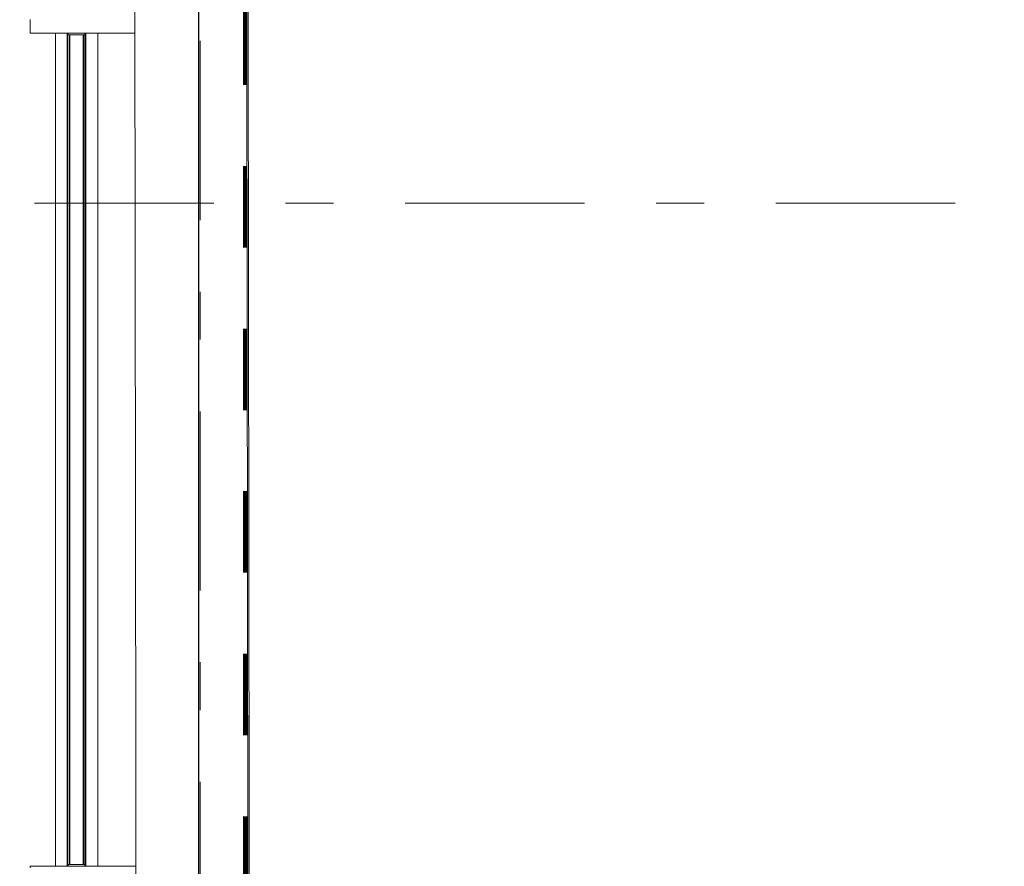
# Model space of a CAD drawing. Header units: centimetres. Extents: x -1436 to 1974, y -887 to 4352.
# Tile 50 of 105: x 589 to 879, y 1638 to 1888. Entities that reach past the tile are written whole.
import ezdxf
from ezdxf.enums import TextEntityAlignment as Align

# ---------------------------------------------------------------- set-up
doc = ezdxf.new("R2010")
doc.units = ezdxf.units.CM
doc.header["$MEASUREMENT"] = 0
for name, pattern in [('Przerywana', [48, 24, -24]), ('Przerywana podwójnie', [109.361107, 52.916665, -21.166666, 14.111111, -21.166666]), ('Wipeout_Contour', [100, 0, -100])]:
    doc.linetypes.add(name, pattern=pattern)
for name, color, linetype, lineweight, true_color in [('00 - nowa technologia myjni_Nr_pióra__246', 7, 'Continuous', 20, 0x1db3b3), ('103-Z Zakres opracowania_Nr_pióra__255', 7, 'Continuous', 140, 0x00a400), ('420-K Ściany_Nr_pióra__87', 7, 'Continuous', 20, 0xbfe1b7)]:
    doc.layers.add(name, color=color, linetype=linetype, lineweight=lineweight, true_color=true_color)
for name, color, linetype in [('131-Z Drogi', 7, 'Continuous'), ('299-A Wymiary Opisy', 7, 'Continuous'), ('410-K Osie główne', 7, 'Continuous'), ('420-K Ściany', 7, 'Continuous'), ('460 - Stropy', 7, 'Continuous')]:
    doc.layers.add(name, color=color, linetype=linetype)
for name, color, linetype, lineweight in [('131-Z Drogi_Nr_pióra__12', 7, 'Continuous', 13), ('201-A Ppoż_Nr_pióra__31', 1, 'Continuous', 30), ('299-A Wymiary Opisy_Nr_pióra__11', 7, 'Continuous', 0), ('410-K Osie główne_Nr_pióra__11', 7, 'Continuous', 0), ('420-K Ściany_Nr_pióra__27', 7, 'Continuous', 20), ('460 - Stropy_Nr_pióra__12', 7, 'Continuous', 13)]:
    doc.layers.add(name, color=color, linetype=linetype, lineweight=lineweight)
doc.styles.add('STYL_AUTOMATYCZNY_1', font='arial.ttf')
doc.styles.add('STYL_AUTOMATYCZNY_2', font='arial.ttf')
doc.linetypes.add('PPOZ REI 60', pattern='A,0,[1,PW.01 RZUT PARTERU1.Shx,S=1.984127,R=0,X=0,Y=0],-400,0', length=400)
doc.dimstyles.new('STYL_AUTOMATYCZNY__1', dxfattribs={"dimtxt": 13, "dimasz": 7.6, "dimexe": 0.18, "dimexo": 0.0625, "dimgap": 0, "dimtad": 1, "dimdec": 0, "dimzin": 0, "dimdsep": 46, "dimtxsty": 'STYL_AUTOMATYCZNY_1', "dimblk": 'ARROWHEAD_2', "dimblk1": 'ARROWHEAD_2', "dimblk2": 'ARROWHEAD_2', "dimcen": 0.09, "dimclrd": 7, "dimclre": 7, "dimclrt": 7, "dimadec": 0, "dimazin": 0, "dimtfac": 1, "dimtdec": 4, "dimtmove": 0, "dimatfit": 3, "dimfxl": 0, "dimtolj": 1, "dimtzin": 0, "dimarcsym": 0})

# ---------------------------------------------------------------- blocks, each defined once
blk = doc.blocks.new('Strop_1_1', base_point=(-767, -887.29))
at = {"layer": '131-Z Drogi_Nr_pióra__12', "color": 7, "linetype": 'Continuous', "lineweight": 13, "flags": 128}
blk.add_lwpolyline([(10.58, 3058.7), (654.77, 3058.7), (654.7, 2747.25), (1099.75, 2747.81), (1099.75, 2276.77), (655.29, 2276.77), (658.07, 59.1), (784.69, 58.94), (784.63, 6.89), (6.75, 7.87)], close=True, dxfattribs=at)
blk = doc.blocks.new('Strop_2_1', base_point=(6.75, 7.87))
at = {"layer": '460 - Stropy_Nr_pióra__12', "color": 7, "linetype": 'Continuous', "lineweight": 13, "flags": 128}
blk.add_lwpolyline([(6.75, 7.87), (658.57, 7.05), (655.73, 2276.77), (655.14, 2747.25), (654.75, 3058.7), (10.58, 3058.7)], close=True, dxfattribs=at)
blk = doc.blocks.new('Ściana_4_1', base_point=(621.38, 3006.65))
at = {"layer": '420-K Ściany', "linetype": 'Continuous', "lineweight": 0, "true_color": 0x000000}
blk.add_hatch(color=18, dxfattribs=at).paths.add_polyline_path([(621.93, 2570.7), (625.08, 56.8), (658.08, 56.8), (655.12, 2413.81), (642.01, 2413.81), (642.01, 2453.81), (655.07, 2453.81), (654.93, 2570.74)])
at = {"layer": '420-K Ściany_Nr_pióra__27', "color": 7, "linetype": 'Continuous', "lineweight": 20, "flags": 128}
for points in [[(621.93, 2570.7), (625.07, 59.14)], [(658.08, 56.8), (655.29, 2276.77)]]:
    blk.add_lwpolyline(points, dxfattribs=at)
blk = doc.blocks.new('Ściana_21_1', base_point=(622.25, 2309.77))
at = {"color": 254, "linetype": 'Wipeout_Contour', "lineweight": 0, "ltscale": 6017.385693}
blk.add_wipeout([(655.29, 2276.77), (622.29, 2276.77), (625.07, 59.14), (658.07, 59.1)], dxfattribs=at).dxf.layer = '420-K Ściany'
at = {"layer": '420-K Ściany_Nr_pióra__87', "color": 9, "linetype": 'Continuous', "lineweight": 20, "true_color": 0xbfe1b7, "flags": 128}
for points in [[(622.29, 2276.77), (625.07, 59.14)], [(658.07, 59.1), (655.29, 2276.77)]]:
    blk.add_lwpolyline(points, dxfattribs=at)
blk = doc.blocks.new('Standardowy znacznik osi[19]_1', base_point=(-163, 1833.81))
at = {"layer": '410-K Osie główne_Nr_pióra__11', "color": 7, "linetype": 'Przerywana podwójnie', "lineweight": 0}
blk.add_line((-63, 1833.81), (1039.92, 1833.81), dxfattribs=at)
at = {"layer": '410-K Osie główne_Nr_pióra__11', "color": 7, "lineweight": 0, "style": 'STYL_AUTOMATYCZNY_2'}
for tag, p in [('AC_MarkerText_1_0', (-178, 1841.31)), ('AC_MarkerText_1_1', (1154.92, 1841.31))]:
    blk.add_attdef(tag, text='', height=15, dxfattribs=at).set_placement(p, align=Align.TOP_CENTER)
blk = doc.blocks.new('Standardowy znacznik osi[25]_1', base_point=(642.06, 3403.44))
at = {"layer": '410-K Osie główne_Nr_pióra__11', "color": 7, "linetype": 'Przerywana podwójnie', "lineweight": 0}
blk.add_line((642.06, 3303.44), (642.06, -164.96), dxfattribs=at)
at = {"layer": '410-K Osie główne_Nr_pióra__11', "color": 7, "lineweight": 0, "style": 'STYL_AUTOMATYCZNY_2'}
for tag, p in [('AC_MarkerText_1_0', (642.06, 3425.94)), ('AC_MarkerText_1_1', (642.06, -272.46))]:
    blk.add_attdef(tag, text='', height=15, rotation=360, dxfattribs=at).set_placement(p, align=Align.TOP_CENTER)
blk = doc.blocks.new('*D80')
at = {"layer": '299-A Wymiary Opisy_Nr_pióra__11', "color": 7, "linetype": 'Continuous', "lineweight": 0}
for p, q in [((62.4, 2870.08), (62.38, 2855.08)), ((621.21, 2869.38), (621.19, 2854.38)), ((65.28, 2867.58), (59.49, 2857.58)), ((618.3, 2856.88), (624.09, 2866.88)), ((62.39, 2862.58), (57.5, 2862.59)), ((621.2, 2861.88), (62.39, 2862.58)), ((626.09, 2861.87), (621.2, 2861.88))]:
    blk.add_line(p, q, dxfattribs=at)
at = {"layer": '299-A Wymiary Opisy_Nr_pióra__11', "color": 7, "lineweight": 0, "insert": (326.92, 2864.85), "char_height": 13, "attachment_point": 7, "rotation": 359.928, "style": 'STYL_AUTOMATYCZNY_1'}
blk.add_mtext('\\A1;{\\pql;\\fArial|b0|i0|c238|p0;\\W1.000000;559}', dxfattribs=at)
blk = doc.blocks.new('ARROWHEAD_2')
at = {"color": 0, "linetype": 'Continuous', "lineweight": 0}
for p, q in [((-0.378, -0.655), (0.378, 0.655)), ((0, 0), (-1, 0))]:
    blk.add_line(p, q, dxfattribs=at)
blk = doc.blocks.new('*D87')
at = {"layer": '299-A Wymiary Opisy_Nr_pióra__11', "color": 7, "linetype": 'Continuous', "lineweight": 0}
for p, q in [((583.31, 2567.76), (573.3, 2573.53)), ((578.3, 2570.64), (581.45, 59.08)), ((576.45, 61.97), (586.45, 56.2)), ((573.95, 59.08), (588.95, 59.09)), ((581.45, 59.08), (581.46, 54.19))]:
    blk.add_line(p, q, dxfattribs=at)
at = {"layer": '299-A Wymiary Opisy_Nr_pióra__11', "color": 7, "lineweight": 0, "insert": (582.45, 1337.18), "char_height": 13, "attachment_point": 7, "rotation": 270.0718, "style": 'STYL_AUTOMATYCZNY_1'}
blk.add_mtext('\\A1;{\\pql;\\fArial|b0|i0|c238|p0;\\W1.000000;2\xa0512}', dxfattribs=at)

msp = doc.modelspace()

# ---------------------------------------------------------------- linework, layer by layer
at = {"layer": '00 - nowa technologia myjni_Nr_pióra__246', "color": 132, "linetype": 'Continuous', "lineweight": 20, "true_color": 0x1db3b3}
for p, q in [((591.83, 1887.58), (591.83, 1888.08)), ((591.83, 1887.58), (591.83, 1884.58)), ((629.43, 1887.9), (629.43, 1888.5)), ((629.43, 1887.9), (629.43, 1884.25)), ((640.23, 1886.5), (640.31, 1886.58)), ((640.23, 1886.5), (640.23, 1886.28)), ((640.23, 1886.28), (640.23, 1885.66)), ((640.31, 1886.58), (640.31, 1886.32)), ((640.31, 1886.58), (640.89, 1886.58)), ((640.31, 1886.32), (640.31, 1885.58)), ((640.89, 1886.81), (640.91, 1886.88)), ((640.89, 1886.81), (640.89, 1886.43)), ((640.89, 1886.43), (640.89, 1885.35)), ((640.91, 1886.88), (640.94, 1886.88)), ((640.94, 1886.88), (641.68, 1886.88)), ((640.94, 1886.08), (641.68, 1886.08)), ((641.71, 1886.88), (641.68, 1886.88)), ((641.73, 1886.81), (641.71, 1886.88)), ((641.73, 1887.03), (641.78, 1887.08)), ((641.73, 1885.62), (641.73, 1887.03)), ((641.78, 1885.6), (641.78, 1887.08)), ((641.93, 1887.08), (641.78, 1887.08)), ((641.93, 1888), (641.93, 1888.08)), ((641.93, 1888), (641.93, 1887.25)), ((641.93, 1886.73), (641.93, 1887.25)), ((641.93, 1886.73), (641.93, 1885.48)), ((591.83, 1884.08), (591.83, 1884.58)), ((629.43, 1884.08), (591.83, 1884.08)), ((599.28, 1884.08), (599.28, 1836.93)), ((601.91, 1884.08), (601.91, 1884.04)), ((601.91, 1884.04), (601.94, 1884.04)), ((601.94, 1884.04), (602.19, 1884.04)), ((602.19, 1884.04), (602.19, 1884.08)), ((602.78, 1884.08), (602.78, 1836.93)), ((602.79, 1884.04), (602.79, 1884.08)), ((602.79, 1884.04), (602.82, 1884.04)), ((602.82, 1884.04), (603.08, 1884.04)), ((603, 1884.04), (603, 1836.93)), ((603.11, 1884.04), (603.08, 1884.04)), ((603.11, 1884.08), (603.11, 1883.58)), ((603.93, 1883.58), (603.11, 1883.58)), ((603.48, 1883.58), (603.48, 1836.93)), ((603.53, 1638.58), (603.53, 1883.58)), ((607.13, 1883.58), (603.93, 1883.58)), ((607.96, 1883.58), (607.13, 1883.58)), ((607.53, 1638.58), (607.53, 1883.58)), ((607.81, 1883.58), (607.81, 1836.93)), ((607.96, 1884.08), (607.96, 1883.58)), ((608.13, 1884.08), (608.13, 1836.93)), ((608.28, 1884.08), (608.28, 1836.93)), ((611.78, 1884.08), (611.78, 1836.93)), ((629.43, 1883.65), (629.43, 1884.25)), ((629.43, 1883.63), (629.43, 1883.65)), ((629.43, 1883.65), (641.93, 1883.65)), ((629.43, 1883.63), (629.43, 1883.23)), ((629.43, 1883.63), (634.43, 1883.63)), ((629.43, 1883.23), (634.43, 1883.23)), ((634.43, 1883.63), (634.43, 1883.65)), ((634.43, 1883.63), (634.43, 1883.23)), ((636.93, 1883.63), (636.93, 1883.65)), ((636.93, 1883.63), (636.93, 1883.23)), ((636.93, 1883.63), (641.93, 1883.63)), ((636.93, 1883.23), (641.93, 1883.23)), ((640.23, 1885.66), (640.31, 1885.58)), ((640.31, 1885.58), (640.89, 1885.58)), ((640.89, 1885.35), (640.91, 1885.28)), ((640.94, 1885.28), (640.91, 1885.28)), ((640.94, 1885.28), (641.68, 1885.28)), ((641.68, 1885.28), (641.71, 1885.28)), ((641.73, 1885.35), (641.71, 1885.28)), ((641.73, 1885.13), (641.73, 1885.62)), ((641.73, 1885.13), (641.78, 1885.08)), ((641.78, 1885.08), (641.78, 1885.6)), ((641.93, 1885.08), (641.78, 1885.08)), ((641.93, 1884.98), (641.93, 1885.48)), ((641.93, 1884.17), (641.93, 1884.98)), ((641.93, 1884.08), (641.93, 1884.17)), ((641.93, 1883.63), (641.93, 1884.08)), ((641.93, 1883.65), (641.93, 1884.08)), ((641.93, 1884.08), (642.53, 1884.08)), ((641.93, 1883.63), (641.93, 1883.23)), ((599.28, 1793.88), (599.28, 1836.93)), ((602.78, 1793.88), (602.78, 1836.93)), ((603, 1793.88), (603, 1836.93)), ((603.48, 1793.88), (603.48, 1836.93)), ((607.81, 1793.88), (607.81, 1836.93)), ((608.13, 1793.88), (608.13, 1836.93)), ((608.28, 1793.88), (608.28, 1836.93)), ((611.78, 1793.88), (611.78, 1836.93)), ((599.28, 1718.87), (599.28, 1793.88)), ((602.78, 1718.87), (602.78, 1793.88)), ((603, 1718.87), (603, 1793.88)), ((603.48, 1718.87), (603.48, 1793.88)), ((607.81, 1718.87), (607.81, 1793.88)), ((608.13, 1718.87), (608.13, 1793.88)), ((608.28, 1718.87), (608.28, 1793.88)), ((611.78, 1718.87), (611.78, 1793.88)), ((599.28, 1712.26), (599.28, 1718.87)), ((602.78, 1712.26), (602.78, 1718.87)), ((603, 1712.26), (603, 1718.87)), ((603.48, 1712.26), (603.48, 1718.87)), ((607.81, 1712.26), (607.81, 1718.87)), ((608.13, 1712.26), (608.13, 1718.87)), ((608.28, 1712.26), (608.28, 1718.87)), ((611.78, 1712.26), (611.78, 1718.87)), ((599.28, 1712.26), (599.28, 1710.58)), ((602.78, 1712.26), (602.78, 1710.58)), ((603, 1712.26), (603, 1710.58)), ((603.48, 1712.26), (603.48, 1710.58)), ((607.81, 1712.26), (607.81, 1710.58)), ((608.13, 1712.26), (608.13, 1710.58)), ((608.28, 1712.26), (608.28, 1710.58)), ((611.78, 1712.26), (611.78, 1710.58)), ((599.28, 1708.89), (599.28, 1710.58)), ((599.28, 1702.29), (599.28, 1708.89)), ((602.78, 1708.89), (602.78, 1710.58)), ((602.78, 1702.29), (602.78, 1708.89)), ((603, 1708.89), (603, 1710.58)), ((603, 1702.29), (603, 1708.89)), ((603.48, 1708.89), (603.48, 1710.58)), ((603.48, 1702.29), (603.48, 1708.89)), ((607.81, 1708.89), (607.81, 1710.58)), ((607.81, 1702.29), (607.81, 1708.89)), ((608.13, 1708.89), (608.13, 1710.58)), ((608.13, 1702.29), (608.13, 1708.89)), ((608.28, 1708.89), (608.28, 1710.58)), ((608.28, 1702.29), (608.28, 1708.89)), ((611.78, 1708.89), (611.78, 1710.58)), ((611.78, 1702.29), (611.78, 1708.89)), ((599.28, 1702.29), (599.28, 1638.08)), ((602.78, 1702.29), (602.78, 1638.08)), ((603, 1702.29), (603, 1638.08)), ((603.48, 1702.29), (603.48, 1638.58)), ((607.81, 1702.29), (607.81, 1638.58)), ((608.13, 1702.29), (608.13, 1638.08)), ((608.28, 1702.29), (608.28, 1638.08)), ((611.78, 1702.29), (611.78, 1638.08)), ((629.43, 1638.53), (629.43, 1638.93)), ((629.43, 1638.93), (634.43, 1638.93)), ((634.43, 1638.53), (634.43, 1638.93)), ((636.93, 1638.53), (636.93, 1638.93)), ((636.93, 1638.93), (641.93, 1638.93)), ((641.93, 1638.53), (641.93, 1638.93)), ((629.43, 1638.08), (591.83, 1638.08)), ((591.83, 1637.58), (591.83, 1638.08)), ((603.11, 1638.58), (603.11, 1638.08)), ((603.93, 1638.58), (603.11, 1638.58)), ((607.13, 1638.58), (603.93, 1638.58)), ((607.96, 1638.58), (607.13, 1638.58)), ((607.96, 1638.58), (607.96, 1638.08)), ((629.43, 1638.5), (629.43, 1638.53)), ((629.43, 1638.53), (634.43, 1638.53)), ((629.43, 1637.9), (629.43, 1638.5)), ((629.43, 1638.5), (641.93, 1638.5)), ((634.43, 1638.5), (634.43, 1638.53)), ((636.93, 1638.5), (636.93, 1638.53)), ((636.93, 1638.53), (641.93, 1638.53)), ((641.93, 1638.08), (641.93, 1638.53)), ((641.93, 1638.08), (641.93, 1638.5)), ((641.93, 1638), (641.93, 1638.08)), ((641.93, 1638.08), (642.53, 1638.08))]:
    msp.add_line(p, q, dxfattribs=at)
for points in [[(640.91, 1886.46), (640.91, 1886.58), (640.92, 1886.7), (640.94, 1886.88)], [(640.91, 1886.46), (640.91, 1886.34), (640.93, 1886.21), (640.94, 1886.08)], [(640.94, 1886.08), (640.93, 1885.95), (640.92, 1885.83), (640.91, 1885.67), (640.92, 1885.51), (640.93, 1885.4), (640.94, 1885.28)], [(641.71, 1886.46), (641.71, 1886.58), (641.7, 1886.7), (641.68, 1886.88)], [(641.71, 1886.46), (641.71, 1886.34), (641.7, 1886.21), (641.68, 1886.08)], [(641.68, 1886.08), (641.7, 1885.95), (641.71, 1885.83), (641.71, 1885.67), (641.71, 1885.51), (641.7, 1885.4), (641.68, 1885.28)]]:
    msp.add_lwpolyline(points, dxfattribs=at)
for centre, start, end in [((602.65, 1884.28), 195.7945, 198.481), ((603.53, 1884.28), 195.7928, 198.4794), ((602.37, 1884.28), 341.5206, 344.2072)]:
    msp.add_arc(centre, 0.748, start, end, dxfattribs=at)

# ---------------------------------------------------------------- block references
at = {"layer": '131-Z Drogi', "color": 7, "linetype": 'Continuous', "lineweight": 13}
msp.add_blockref('Strop_1_1', (-767, -887.29), dxfattribs=at)
at = {"layer": '420-K Ściany', "color": 7, "lineweight": 20}
msp.add_blockref('Ściana_4_1', (621.38, 3006.65), dxfattribs=at)
at = {"layer": '460 - Stropy', "color": 7, "linetype": 'Continuous', "lineweight": 13}
msp.add_blockref('Strop_2_1', (6.75, 7.87), dxfattribs=at)

# ---------------------------------------------------------------- next in the draw order: block references
at = {"layer": '420-K Ściany', "color": 7, "lineweight": 20}
msp.add_blockref('Ściana_21_1', (622.25, 2309.77), dxfattribs=at)

# ---------------------------------------------------------------- next in the draw order: linework, layer by layer
at = {"layer": '103-Z Zakres opracowania_Nr_pióra__255', "color": 94, "linetype": 'Przerywana', "lineweight": 140, "true_color": 0x00a400}
msp.add_lwpolyline([(-45.53, 3079.65), (654.37, 3079.65), (654.37, 2747.81), (1099.75, 2747.81), (1099.75, 2276.77), (655.29, 2276.77), (655.29, -103.95), (-45.53, -103.95)], close=True, dxfattribs=at)
at = {"layer": '201-A Ppoż_Nr_pióra__31', "color": 1, "linetype": 'PPOZ REI 60', "lineweight": 30}
msp.add_line((641.51, 2288.49), (641.51, -3.9), dxfattribs=at)

# ---------------------------------------------------------------- next in the draw order: block references
at = {"layer": '410-K Osie główne', "color": 7, "linetype": 'Continuous', "lineweight": 20}
for name, p in [('Standardowy znacznik osi[25]_1', (642.06, 3403.44)), ('Standardowy znacznik osi[19]_1', (-163, 1833.81))]:
    msp.add_blockref(name, p, dxfattribs=at)

# ---------------------------------------------------------------- next in the draw order: dimensions: what is measured, and where the dimension line sits
at = {"layer": '299-A Wymiary Opisy', "color": 7, "linetype": 'Continuous', "lineweight": 0}
for base, p1, p2, angle, picture, middle, turn in [((62.39, 2862.58), (621.38, 3006.65), (60.72, 1533.25), 179.928, '*D80', (341.77, 2871.33), 359.928), ((581.45, 59.08), (621.93, 2570.7), (625.07, 59.14), 270.0718, '*D87', (588.98, 1314.88), 270.0718)]:
    dim = msp.add_linear_dim(base=base, p1=p1, p2=p2, angle=angle, dimstyle='STYL_AUTOMATYCZNY__1', dxfattribs=at)
    dim.commit()
    dim.dimension.update_dxf_attribs({"geometry": picture, "text_midpoint": middle, "dimtype": 160, "text_rotation": turn})

doc.saveas('drawing.dxf')
